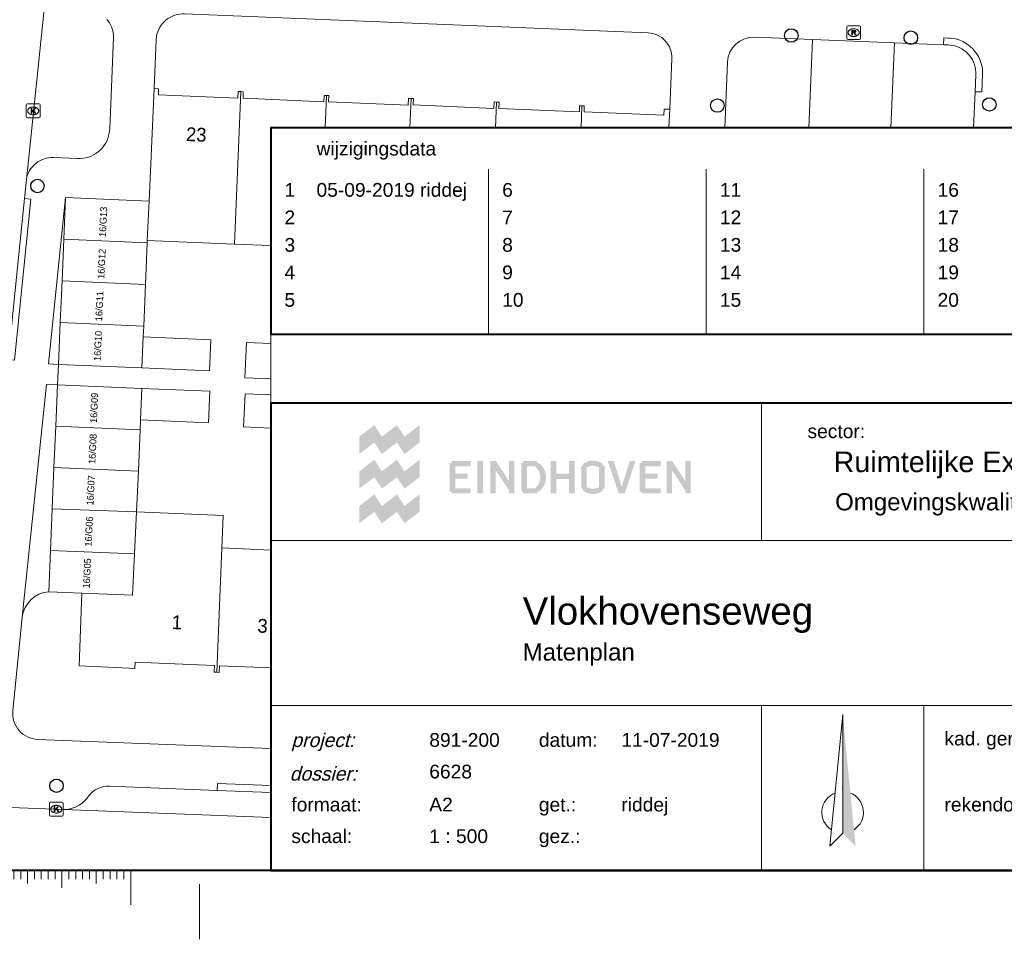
# Model space of a CAD drawing. Header units: metres. Extents: x 161590 to 161951, y 386917 to 387147.
# Tile 11 of 13: x 161822 to 161894, y 386927 to 386993. Entities that reach past the tile are written whole.
import ezdxf
from ezdxf.enums import TextEntityAlignment as Align

# ---------------------------------------------------------------- set-up
doc = ezdxf.new("R2010")
doc.units = ezdxf.units.M
doc.header["$MEASUREMENT"] = 0
for name, color, linetype, lineweight, true_color in [('Beeldmerk Eindhoven', 7, 'Continuous', 0, 0xe11e1c), ('IMGEO_Boom', 7, 'Continuous', 0, 0x6e2d9b), ('IMGEO_Kolk', 7, 'Continuous', 0, 0x20b2aa), ('IMGEO_Rioolput', 7, 'Continuous', 13, 0x20b2aa)]:
    doc.layers.add(name, color=color, linetype=linetype, lineweight=lineweight, true_color=true_color)
for name, color, linetype, lineweight in [('GB_Kader', 7, 'Continuous', 40), ('GB_Noordpijl', 7, 'Continuous', 0), ('GB_Stempel MPL', 7, 'Continuous', 0), ('GB_Stempel TEK', 7, 'Continuous', 0), ('GB_Vouwlijn', 7, 'Continuous', 0), ('GB_Wijzigingsbalk', 7, 'Continuous', 0), ('IMGEO_Pand', 7, 'Continuous', 0), ('IMGEO_Pand_nummerreeks', 7, 'Continuous', 0), ('IMGEO_Parkeervlak_open', 7, 'Continuous', 0), ('IMGEO_Rijbaan_lokaal_open', 7, 'Continuous', 0), ('IMGEO_Voetpad_open', 7, 'Continuous', 0)]:
    doc.layers.add(name, color=color, linetype=linetype, lineweight=lineweight)
doc.styles.add('GB-Tekst_Bouwplan', font='arial.shx', dxfattribs={"oblique": 15, "height": 1.1})
doc.styles.add('GB-Tekst_Leeg', font='arial.shx', dxfattribs={"height": 1.1})
doc.styles.add('IMGeo', font='txt', dxfattribs={"height": 1})
doc.styles.add('Style-Arial', font='arial.ttf')

# ---------------------------------------------------------------- blocks, each defined once
blk = doc.blocks.new('VOUWLN')
at = {"layer": 'GB_Vouwlijn', "color": 7, "linetype": 'Continuous', "lineweight": 0}
blk.add_line((-0.03699999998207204, -4.016999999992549), (-0.03699999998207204, -8.01699999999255), dxfattribs=at)
blk = doc.blocks.new('MAATLN')
at = {"layer": 'GB_Kader', "color": 7, "linetype": 'Continuous', "lineweight": 13}
for p, q in [((-260.0369999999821, 0), (-260.0369999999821, -2.5)), ((-255.0369999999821, 0), (-255.0369999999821, -1.25)), ((-250.0369999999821, 0), (-250.0369999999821, -1.25)), ((-245.0369999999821, 0), (-245.0369999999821, -1.25)), ((-240.0369999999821, 0), (-240.0369999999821, -1.25)), ((-235.0369999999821, 0), (-235.0369999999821, -1.711999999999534)), ((-230.0369999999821, 0), (-230.0369999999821, -1.25)), ((-225.0369999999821, 0), (-225.0369999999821, -1.25)), ((-220.0369999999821, 0), (-220.0369999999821, -1.25)), ((-215.0369999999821, 0), (-215.0369999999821, -1.25)), ((-210.0369999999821, 0), (-210.0369999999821, -2.5))]:
    blk.add_line(p, q, dxfattribs=at)
at = {"layer": 'GB_Kader', "color": 7, "linetype": 'Continuous', "lineweight": 0}
for p, q in [((-259.5369999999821, 0), (-259.5369999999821, -0.625)), ((-259.0369999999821, 0), (-259.0369999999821, -0.625)), ((-258.5369999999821, 0), (-258.5369999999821, -0.625)), ((-258.0369999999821, 0), (-258.0369999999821, -0.625)), ((-257.5369999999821, 0), (-257.5369999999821, -0.9479999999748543)), ((-257.0369999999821, 0), (-257.0369999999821, -0.625)), ((-256.5369999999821, 0), (-256.5369999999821, -0.625)), ((-256.0369999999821, 0), (-256.0369999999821, -0.625)), ((-255.5369999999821, 0), (-255.5369999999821, -0.625)), ((-254.5369999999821, 0), (-254.5369999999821, -0.625)), ((-254.0369999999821, 0), (-254.0369999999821, -0.625)), ((-253.5369999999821, 0), (-253.5369999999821, -0.625)), ((-253.0369999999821, 0), (-253.0369999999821, -0.625)), ((-252.5369999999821, 0), (-252.5369999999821, -0.9479999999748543)), ((-252.0369999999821, 0), (-252.0369999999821, -0.625)), ((-251.5369999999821, 0), (-251.5369999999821, -0.625)), ((-251.0369999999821, 0), (-251.0369999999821, -0.625)), ((-250.5369999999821, 0), (-250.5369999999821, -0.625)), ((-249.5369999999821, 0), (-249.5369999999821, -0.625)), ((-249.0369999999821, 0), (-249.0369999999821, -0.625)), ((-248.5369999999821, 0), (-248.5369999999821, -0.625)), ((-248.0369999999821, 0), (-248.0369999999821, -0.625)), ((-247.5369999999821, 0), (-247.5369999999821, -0.9479999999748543)), ((-247.0369999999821, 0), (-247.0369999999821, -0.625)), ((-246.5369999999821, 0), (-246.5369999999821, -0.625)), ((-246.0369999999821, 0), (-246.0369999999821, -0.625)), ((-245.5369999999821, 0), (-245.5369999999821, -0.625)), ((-244.5369999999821, 0), (-244.5369999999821, -0.625)), ((-244.0369999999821, 0), (-244.0369999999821, -0.625)), ((-243.5369999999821, 0), (-243.5369999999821, -0.625)), ((-243.0369999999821, 0), (-243.0369999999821, -0.625)), ((-242.5369999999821, 0), (-242.5369999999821, -0.9479999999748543)), ((-242.0369999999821, 0), (-242.0369999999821, -0.625)), ((-241.5369999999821, 0), (-241.5369999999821, -0.625)), ((-241.0369999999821, 0), (-241.0369999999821, -0.625)), ((-240.5369999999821, 0), (-240.5369999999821, -0.625)), ((-239.5369999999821, 0), (-239.5369999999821, -0.625)), ((-239.0369999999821, 0), (-239.0369999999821, -0.625)), ((-238.5369999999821, 0), (-238.5369999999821, -0.625)), ((-238.0369999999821, 0), (-238.0369999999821, -0.625)), ((-237.5369999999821, 0), (-237.5369999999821, -0.9479999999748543)), ((-237.0369999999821, 0), (-237.0369999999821, -0.625)), ((-236.5369999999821, 0), (-236.5369999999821, -0.625)), ((-236.0369999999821, 0), (-236.0369999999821, -0.625)), ((-235.5369999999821, 0), (-235.5369999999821, -0.625)), ((-234.5369999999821, 0), (-234.5369999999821, -0.625)), ((-234.0369999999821, 0), (-234.0369999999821, -0.625)), ((-233.5369999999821, 0), (-233.5369999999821, -0.625)), ((-233.0369999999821, 0), (-233.0369999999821, -0.625)), ((-232.5369999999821, 0), (-232.5369999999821, -0.9479999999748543)), ((-232.0369999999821, 0), (-232.0369999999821, -0.625)), ((-231.5369999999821, 0), (-231.5369999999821, -0.625)), ((-231.0369999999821, 0), (-231.0369999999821, -0.625)), ((-230.5369999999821, 0), (-230.5369999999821, -0.625)), ((-229.5369999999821, 0), (-229.5369999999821, -0.625)), ((-229.0369999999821, 0), (-229.0369999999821, -0.625)), ((-228.5369999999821, 0), (-228.5369999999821, -0.625)), ((-228.0369999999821, 0), (-228.0369999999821, -0.625)), ((-227.5369999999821, 0), (-227.5369999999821, -0.9479999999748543)), ((-227.0369999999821, 0), (-227.0369999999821, -0.625)), ((-226.5369999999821, 0), (-226.5369999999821, -0.625)), ((-226.0369999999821, 0), (-226.0369999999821, -0.625)), ((-225.5369999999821, 0), (-225.5369999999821, -0.625)), ((-224.5369999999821, 0), (-224.5369999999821, -0.625)), ((-224.0369999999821, 0), (-224.0369999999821, -0.625)), ((-223.5369999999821, 0), (-223.5369999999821, -0.625)), ((-223.0369999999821, 0), (-223.0369999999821, -0.625)), ((-222.5369999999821, 0), (-222.5369999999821, -0.9479999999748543)), ((-222.0369999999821, 0), (-222.0369999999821, -0.625)), ((-221.5369999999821, 0), (-221.5369999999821, -0.625)), ((-221.0369999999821, 0), (-221.0369999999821, -0.625)), ((-220.5369999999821, 0), (-220.5369999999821, -0.625)), ((-219.5369999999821, 0), (-219.5369999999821, -0.625)), ((-219.0369999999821, 0), (-219.0369999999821, -0.625)), ((-218.5369999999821, 0), (-218.5369999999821, -0.625)), ((-218.0369999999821, 0), (-218.0369999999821, -0.625)), ((-217.5369999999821, 0), (-217.5369999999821, -0.9479999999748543)), ((-217.0369999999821, 0), (-217.0369999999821, -0.625)), ((-216.5369999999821, 0), (-216.5369999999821, -0.625)), ((-216.0369999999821, 0), (-216.0369999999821, -0.625)), ((-215.5369999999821, 0), (-215.5369999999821, -0.625)), ((-214.5369999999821, 0), (-214.5369999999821, -0.625)), ((-214.0369999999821, 0), (-214.0369999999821, -0.625)), ((-213.5369999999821, 0), (-213.5369999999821, -0.625)), ((-213.0369999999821, 0), (-213.0369999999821, -0.625)), ((-212.5369999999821, 0), (-212.5369999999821, -0.9479999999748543)), ((-212.0369999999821, 0), (-212.0369999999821, -0.625)), ((-211.5369999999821, 0), (-211.5369999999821, -0.625)), ((-211.0369999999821, 0), (-211.0369999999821, -0.625)), ((-210.5369999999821, 0), (-210.5369999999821, -0.625))]:
    blk.add_line(p, q, dxfattribs=at)
blk = doc.blocks.new('NRDNEW')
at = {"layer": 'GB_Noordpijl', "color": 7, "linetype": 'Continuous', "lineweight": 0, "flags": 128}
blk.add_lwpolyline([(-0.9377634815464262, -4.222879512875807), (-0.001063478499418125, 5.346470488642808), (0.0008365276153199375, -3.283329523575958), (-0.9377634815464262, -4.222879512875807)], close=True, dxfattribs=at)
at = {"layer": 'GB_Noordpijl', "color": 7, "linetype": 'Continuous', "lineweight": 0}
for start, end in [(111.5651111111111, 237.2544527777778), (303.195225, 68.03933611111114)]:
    blk.add_arc((-0.003630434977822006, -1.766376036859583), 1.510766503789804, start, end, dxfattribs=at)
for points in [[(0.0008365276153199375, -3.283329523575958), (0.9394365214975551, -4.221929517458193), (-0.001063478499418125, 5.346470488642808)], [(-0.0009999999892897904, 5.347000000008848), (0.001000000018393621, -3.282999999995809), (0.9395000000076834, -4.221499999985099)]]:
    blk.add_solid(points, dxfattribs=at)
blk = doc.blocks.new('bgt_boom')
at = {"layer": 'IMGEO_Boom', "color": 7, "lineweight": 30}
blk.add_circle((0, 0), 0.4892301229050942, dxfattribs=at)
blk = doc.blocks.new('*U21')
at = {"layer": 'IMGEO_Rioolput', "linetype": 'Continuous', "lineweight": 0}
for points in [[(1.128518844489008, -0.2566828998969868), (0.8798181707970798, 0.2407184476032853), (0.2299625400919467, -0.08420936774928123), (0.208246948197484, -0.04077818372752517, -0.2804733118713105), (0.2344695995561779, 0.205781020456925), (0.6217815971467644, 0.7567915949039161), (0.3423783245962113, 1.315598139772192), (-0.03248920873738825, 0.8032137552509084, 0.1956353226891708), (-0.1071592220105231, 0.4452575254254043, 0.3316746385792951), (-0.6709209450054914, 0.6410504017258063, 0.461296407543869), (-0.9685141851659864, -0.04185599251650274), (-0.4714811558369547, -1.056682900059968)], [(-0.07186614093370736, -0.2351237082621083), (-0.1754874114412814, -0.0278811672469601, 0.03578217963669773), (-0.2458724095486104, 0.07103162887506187, 0.8617605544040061), (-0.5495531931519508, -0.06887293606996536, 0.07071764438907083), (-0.5047583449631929, -0.1816588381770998), (-0.3967939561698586, -0.3975876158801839)]]:
    blk.add_hatch(color=7, dxfattribs=at).paths.add_polyline_path(points, flags=16)
at = {"layer": 'IMGEO_Rioolput', "color": 7, "linetype": 'Continuous', "lineweight": 0, "flags": 128}
blk.add_lwpolyline([(2.705535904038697, -1.149838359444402), (-0.7031670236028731, -2.854189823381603, -0.3984331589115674), (-1.149568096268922, -2.705389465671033), (-2.853919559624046, 0.7033134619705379, -0.3984331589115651), (-2.705119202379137, 1.149714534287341), (0.7035837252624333, 2.854065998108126, -0.3984331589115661), (1.149984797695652, 2.705265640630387), (2.854336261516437, -0.7034372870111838, -0.3984331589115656), (2.705535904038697, -1.149838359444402)], format="xyb", close=True, dxfattribs=at)
at = {"layer": 'IMGEO_Rioolput', "color": 7, "linetype": 'Continuous', "lineweight": 0}
blk.add_rational_spline([(1.149984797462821, 0.4977340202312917), (1.916283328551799, -1.055189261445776), (0.7944069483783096, -1.608785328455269), (-0.3274694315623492, -2.162381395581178), (-1.093767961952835, -0.6094581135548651), (-1.11873117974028, -0.5595316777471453), (-1.143694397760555, -0.5096052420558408), (-1.915629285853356, 1.054740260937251), (-0.7937529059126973, 1.608336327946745), (0.3281234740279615, 2.161932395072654), (1.100058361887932, 0.5975868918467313), (1.125021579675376, 0.5476604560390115), (1.149984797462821, 0.4977340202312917)], [1, 0.7071067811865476, 1, 0.7071067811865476, 1, 1, 1, 0.7071067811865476, 1, 0.7071067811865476, 1, 1, 1], degree=2, knots=[0, 0, 0, 0.125, 0.125, 0.25, 0.25, 0.5, 0.5, 0.625, 0.625, 0.75, 0.75, 1, 1, 1], dxfattribs=at)
blk = doc.blocks.new('e_bgt_put_inspectie_rioolput')
at = {"layer": 'IMGEO_Rioolput', "color": 7, "linetype": 'Continuous', "lineweight": 0, "flags": 128}
blk.add_lwpolyline([(-0.5005105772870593, -0.426090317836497), (-0.5005105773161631, 0.4260854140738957, -0.3984331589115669), (-0.4261103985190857, 0.5004855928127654), (0.4260653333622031, 0.5004855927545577, -0.3984331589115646), (0.5004655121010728, 0.4260854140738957), (0.5004655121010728, -0.426090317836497, -0.3984331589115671), (0.4260653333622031, -0.5004904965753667), (-0.4261103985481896, -0.5004904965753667, -0.3984331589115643), (-0.5005105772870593, -0.426090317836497)], format="xyb", close=True, dxfattribs=at)
at = {"layer": 'IMGEO_Rioolput', "color": 7, "linetype": 'Continuous', "lineweight": 0, "xscale": 0.223606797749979, "yscale": 0.223606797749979, "zscale": 0.223606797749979, "rotation": 243.434948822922}
blk.add_blockref('*U21', (1.068500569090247e-05, 3.302702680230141e-05), dxfattribs=at)
blk = doc.blocks.new('*U19')
at = {"layer": 'IMGEO_Kolk', "linetype": 'Continuous', "lineweight": 0}
blk.add_hatch(color=7, dxfattribs=at).paths.add_polyline_path([(-0.4393314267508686, -1.12118251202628), (-0.6864921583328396, -0.6268610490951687), (-0.08184826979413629, -0.324539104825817), (-0.9457197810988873, -0.1084058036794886), (-1.274750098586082, 0.5496548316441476), (-0.3790811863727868, 0.2673401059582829), (0.3121603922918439, 1.375833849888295), (0.6168042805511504, 0.7665460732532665), (0.1286064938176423, 0.1008579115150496), (0.5247446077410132, -0.02124266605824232), (0.9135078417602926, 0.1731389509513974), (1.160668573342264, -0.321182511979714)], flags=16)
at = {"layer": 'IMGEO_Kolk', "color": 7, "linetype": 'Continuous', "lineweight": 0, "flags": 128}
blk.add_lwpolyline([(2.705346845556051, -1.14966039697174), (-0.70335608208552, -2.854011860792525, -0.3984331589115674), (-1.149757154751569, -2.70521150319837), (-2.854108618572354, 0.7034914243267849, -0.3984331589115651), (-2.705308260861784, 1.149892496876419), (0.7033946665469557, 2.854243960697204, -0.3984331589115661), (1.149795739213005, 2.705443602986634), (2.854147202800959, -0.7032593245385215, -0.3984331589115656), (2.705346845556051, -1.14966039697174)], format="xyb", close=True, dxfattribs=at)
at = {"layer": 'IMGEO_Kolk', "color": 7, "linetype": 'Continuous', "lineweight": 0}
blk.add_rational_spline([(1.149795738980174, 0.4979119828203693), (1.91609426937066, -1.055011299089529), (0.794217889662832, -1.608607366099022), (-0.3276584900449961, -2.162203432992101), (-1.093957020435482, -0.6092801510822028), (-1.118920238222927, -0.5593537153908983), (-1.143883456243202, -0.5094272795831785), (-1.915818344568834, 1.054918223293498), (-0.7939419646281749, 1.608514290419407), (0.3279344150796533, 2.162110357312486), (1.099869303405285, 0.5977648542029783), (1.12483252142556, 0.5478384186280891), (1.149795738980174, 0.4979119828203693)], [1, 0.7071067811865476, 1, 0.7071067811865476, 1, 1, 1, 0.7071067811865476, 1, 0.7071067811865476, 1, 1, 1], degree=2, knots=[0, 0, 0, 0.125, 0.125, 0.25, 0.25, 0.5, 0.5, 0.625, 0.625, 0.75, 0.75, 1, 1, 1], dxfattribs=at)
blk = doc.blocks.new('e_bgt_put_kolk')
at = {"layer": 'IMGEO_Kolk', "color": 7, "linetype": 'Continuous', "lineweight": 0, "flags": 128}
blk.add_lwpolyline([(-0.5005105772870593, -0.426090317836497), (-0.5005105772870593, 0.4260854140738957, -0.3984331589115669), (-0.4261103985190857, 0.5004855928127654), (0.4260653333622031, 0.5004855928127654, -0.3984331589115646), (0.5004655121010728, 0.426085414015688), (0.5004655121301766, -0.426090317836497, -0.3984331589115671), (0.4260653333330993, -0.5004904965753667), (-0.4261103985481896, -0.5004904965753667, -0.3984331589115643), (-0.5005105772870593, -0.426090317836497)], format="xyb", close=True, dxfattribs=at)
at = {"layer": 'IMGEO_Kolk', "color": 7, "linetype": 'Continuous', "lineweight": 0, "xscale": 0.223606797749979, "yscale": 0.223606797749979, "zscale": 0.223606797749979, "rotation": 243.434948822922}
blk.add_blockref('*U19', (-4.381334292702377e-05, 1.301156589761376e-05), dxfattribs=at)
blk = doc.blocks.new('MPLHFD')
at = {"layer": 'Beeldmerk Eindhoven', "true_color": 0xee2d24}
for points in [[(-88.55796660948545, 30.29070880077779), (-88.55796660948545, 31.55067835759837), (-88.55796660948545, 31.55071641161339), (-87.46231443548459, 32.39072148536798), (-86.91445029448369, 31.55071641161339), (-85.81879812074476, 32.39072148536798), (-85.27101008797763, 31.55071641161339), (-84.17535791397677, 32.39072148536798), (-84.17535791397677, 31.1307519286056), (-85.27101008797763, 30.29093712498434), (-85.81879812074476, 31.1307519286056), (-86.91445029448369, 30.29093712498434), (-87.46231443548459, 31.1307519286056)], [(-88.55796660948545, 27.77073163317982), (-88.55796660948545, 29.03066313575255), (-88.55796660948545, 29.0307011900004), (-87.46231443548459, 29.87074431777), (-86.91445029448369, 29.0307011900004), (-85.81879812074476, 29.87074431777), (-85.27101008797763, 29.0307011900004), (-84.17535791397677, 29.87074431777), (-84.17535791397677, 28.61073670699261), (-85.27101008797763, 27.77095995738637), (-85.81879812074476, 28.61073670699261), (-86.91445029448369, 27.77095995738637), (-87.46231443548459, 28.61073670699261)], [(-81.84173142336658, 27.42482032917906), (-81.84173142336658, 27.56014052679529), (-81.97705162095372, 27.56014052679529), (-81.97705162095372, 29.63770132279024), (-81.84173142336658, 29.63770132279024), (-81.84173142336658, 29.77305957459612), (-80.46120664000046, 29.77305957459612), (-80.46120664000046, 29.39407930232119), (-81.57101492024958, 29.39407930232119), (-81.57101492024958, 28.85945797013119), (-80.68793266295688, 28.85945797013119), (-80.68793266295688, 28.48721326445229), (-81.57101492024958, 28.48721326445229), (-81.57101492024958, 27.80376254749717), (-80.46120664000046, 27.80376254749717), (-80.46120664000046, 27.42482032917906)], [(-79.02230694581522, 27.42482032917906), (-79.02230694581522, 29.77305957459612), (-78.61961900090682, 29.77305957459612), (-77.66880053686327, 28.32822344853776), (-77.66880053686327, 29.77305957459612), (-77.28312275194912, 29.77305957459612), (-77.28312275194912, 27.42482032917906), (-77.66880053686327, 27.42482032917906), (-77.66880053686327, 27.65147024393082), (-78.63651499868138, 29.11662723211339), (-78.63651499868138, 27.42482032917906)], [(-74.63657781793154, 27.42482032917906), (-74.63657781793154, 29.77305957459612), (-74.23054111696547, 29.77305957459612), (-74.23054111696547, 28.85607115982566), (-73.3034683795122, 28.85607115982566), (-73.3034683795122, 29.77305957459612), (-72.89743167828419, 29.77305957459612), (-72.89743167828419, 27.42482032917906), (-73.3034683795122, 27.42482032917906), (-73.3034683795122, 28.47709088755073), (-74.23054111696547, 28.47709088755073), (-74.23054111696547, 27.42482032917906)], [(-69.68825763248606, 27.40107460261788), (-70.4833589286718, 29.77305957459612), (-70.05700136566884, 29.77305957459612), (-69.4716539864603, 27.91876188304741), (-68.88295785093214, 29.77305957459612), (-68.47007142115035, 29.77305957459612), (-69.26524882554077, 27.40107460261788), (-69.4750027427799, 27.46538594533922)], [(-68.02286023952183, 27.42482032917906), (-68.02286023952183, 27.56014052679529), (-68.15818043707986, 27.56014052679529), (-68.15818043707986, 29.63770132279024), (-68.02286023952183, 29.63770132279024), (-68.02286023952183, 29.77305957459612), (-66.64233545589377, 29.77305957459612), (-66.64233545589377, 29.39407930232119), (-67.7521437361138, 29.39407930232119), (-67.7521437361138, 28.85945797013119), (-66.86898537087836, 28.85945797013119), (-66.86898537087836, 28.48721326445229), (-67.7521437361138, 28.48721326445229), (-67.7521437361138, 27.80376254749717), (-66.64233545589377, 27.80376254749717), (-66.64233545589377, 27.42482032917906)], [(-66.20638827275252, 27.42482032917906), (-66.20638827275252, 29.77305957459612), (-65.80370032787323, 29.77305957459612), (-64.85288186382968, 28.32822344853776), (-64.85288186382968, 29.77305957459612), (-64.46724213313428, 29.77305957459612), (-64.46724213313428, 27.42482032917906), (-64.85288186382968, 27.42482032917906), (-64.85288186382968, 27.65147024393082), (-65.82059632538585, 29.11662723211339), (-65.82059632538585, 27.42482032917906)], [(-88.55796660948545, 25.25071641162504), (-88.55796660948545, 26.51068596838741), (-88.55796660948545, 26.51076207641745), (-87.46231443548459, 27.35069104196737), (-86.91445029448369, 26.51076207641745), (-85.81879812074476, 27.35069104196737), (-85.27101008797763, 26.51076207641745), (-84.17535791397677, 27.35069104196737), (-84.17535791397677, 26.09072148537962), (-85.27101008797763, 25.25086862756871), (-85.81879812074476, 26.09072148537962), (-86.91445029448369, 25.25086862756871), (-87.46231443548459, 26.09072148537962)]]:
    blk.add_hatch(color=20, dxfattribs=at).paths.add_polyline_path(points)
h = blk.add_hatch(color=20, dxfattribs=at)
edge = h.paths.add_edge_path()
edge.add_arc((-76.18340428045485, 28.64573242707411), 1.199164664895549, 357.763699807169, 415.813866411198)
edge.add_line((-75.5096138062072, 29.63770132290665), (-75.64493400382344, 29.63770132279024))
edge.add_line((-75.64493400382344, 29.63770132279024), (-75.64493400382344, 29.77305957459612))
edge.add_line((-75.64493400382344, 29.77305957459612), (-76.63974294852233, 29.77305957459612))
edge.add_line((-76.63974294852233, 29.77305957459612), (-76.63974294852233, 29.63770132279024))
edge.add_line((-76.63974294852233, 29.63770132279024), (-76.77506314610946, 29.63770132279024))
edge.add_line((-76.77506314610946, 29.63770132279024), (-76.77506314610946, 27.56014052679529))
edge.add_line((-76.77506314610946, 27.56014052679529), (-76.63974294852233, 27.56014052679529))
edge.add_line((-76.63974294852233, 27.56014052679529), (-76.63974294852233, 27.42482032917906))
edge.add_line((-76.63974294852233, 27.42482032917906), (-76.36902644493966, 27.42482032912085))
edge.add_line((-76.36902644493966, 27.42482032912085), (-76.36902644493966, 27.80376254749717))
edge.add_line((-76.36902644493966, 27.80376254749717), (-76.36902644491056, 29.39407930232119))
edge.add_line((-76.36902644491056, 29.39407930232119), (-75.79722630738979, 29.39407930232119))
edge.add_spline(control_points=[(-75.79722630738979, 29.39407930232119), (-75.56372666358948, 29.20795694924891), (-75.39796322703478, 28.98465579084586), (-75.39796322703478, 28.59893995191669)], knot_values=[0, 0, 0, 0, 1, 1, 1, 1], degree=3, periodic=0)
edge.add_spline(control_points=[(-75.39796322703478, 28.59893995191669), (-75.39796322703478, 28.20979924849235), (-75.56372666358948, 27.98649809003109), (-75.79722630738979, 27.80376254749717)], knot_values=[0, 0, 0, 0, 1, 1, 1, 1], degree=3, periodic=0)
edge.add_line((-75.79722630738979, 27.80376254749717), (-76.36902644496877, 27.80376254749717))
edge.add_line((-76.36902644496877, 27.80376254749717), (-76.36902644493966, 27.42482032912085))
edge.add_line((-76.36902644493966, 27.42482032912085), (-75.64493400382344, 27.42482032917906))
edge.add_line((-75.64493400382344, 27.42482032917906), (-75.64493400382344, 27.56014052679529))
edge.add_line((-75.64493400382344, 27.56014052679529), (-75.5096138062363, 27.56014052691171))
edge.add_arc((-76.18342983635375, 28.55212404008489), 1.199191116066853, 304.1867512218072, 362.2373714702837)
h = blk.add_hatch(color=20, dxfattribs=at)
edge = h.paths.add_edge_path(flags=16)
edge.add_line((-72.01252282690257, 27.46826755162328), (-72.01252282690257, 27.87819626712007))
edge.add_line((-72.01252282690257, 27.87819626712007), (-72.01252282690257, 29.31625877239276))
edge.add_spline(control_points=[(-72.01252282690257, 29.31625877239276), (-71.88740111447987, 29.38391887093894), (-71.73510881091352, 29.42790935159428), (-71.56934537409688, 29.42790935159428), (-71.40350582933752, 29.42790935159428), (-71.25463839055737, 29.38391887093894), (-71.12601570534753, 29.31625877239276)], knot_values=[0, 0, 0, 0, 0.5000000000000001, 0.5000000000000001, 0.5000000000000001, 1, 1, 1, 1], degree=3, periodic=0)
edge.add_line((-71.12601570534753, 29.31625877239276), (-71.12601570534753, 27.87819626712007))
edge.add_arc((-71.56926926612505, 28.73111095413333), 0.9612165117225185, 242.5394282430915, 297.46057175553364, ccw=False)
edge.add_line((-72.01252282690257, 27.87819626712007), (-72.01252282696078, 27.46826755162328))
edge.add_line((-72.01252282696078, 27.46826755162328), (-72.01252282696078, 27.46826755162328))
edge.add_arc((-71.57190303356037, 28.56844112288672), 1.185127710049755, 248.1738858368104, 307.2000339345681)
edge.add_line((-70.85537530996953, 27.62445186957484), (-70.85537530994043, 27.75977206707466))
edge.add_line((-70.85537530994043, 27.75977206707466), (-70.71997900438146, 27.75977206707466))
edge.add_line((-70.71997900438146, 27.75977206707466), (-70.71997900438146, 29.4380697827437))
edge.add_line((-70.71997900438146, 29.4380697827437), (-70.85537530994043, 29.4380697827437))
edge.add_line((-70.85537530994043, 29.4380697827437), (-70.85537530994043, 29.57342803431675))
edge.add_spline(control_points=[(-70.85537530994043, 29.57342803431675), (-71.01778999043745, 29.70197461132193), (-71.26141201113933, 29.81366324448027), (-71.56934537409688, 29.81366324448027), (-71.8772026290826, 29.81366324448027), (-72.12082464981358, 29.70197461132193), (-72.2832393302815, 29.57342803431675)], knot_values=[0, 0, 0, 0, 0.5, 0.5, 0.5, 1, 1, 1, 1], degree=3, periodic=0)
edge.add_line((-72.2832393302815, 29.57342803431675), (-72.2832393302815, 29.4380697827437))
edge.add_line((-72.2832393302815, 29.4380697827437), (-72.41855952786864, 29.4380697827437))
edge.add_line((-72.41855952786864, 29.4380697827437), (-72.41855952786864, 27.75977206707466))
edge.add_line((-72.41855952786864, 27.75977206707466), (-72.2832393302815, 27.75977206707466))
edge.add_line((-72.2832393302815, 27.75977206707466), (-72.2832393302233, 27.62445186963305))
edge.add_arc((-71.60194701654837, 28.49263499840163), 1.103585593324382, 231.8775379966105, 248.1586370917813)
at = {"layer": 'Beeldmerk Eindhoven', "color": 20, "true_color": 0xee2d24, "extrusion": (0, 0, -1)}
blk.add_solid([(79.9788715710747, 29.77305957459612), (79.9788715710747, 27.42482032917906), (79.57283487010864, 29.77305957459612), (79.57283487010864, 27.42482032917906)], dxfattribs=at)
at = {"layer": 'GB_Stempel MPL', "linetype": 'Continuous', "lineweight": 0}
for p, q in [((-59.29880578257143, 24.00333659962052), (-59.29880578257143, 34.00208273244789)), ((-94.99915700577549, 24.00333659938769), (0.0008430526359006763, 24.00333659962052))]:
    blk.add_line(p, q, dxfattribs=at)
at = {"layer": 'GB_Stempel MPL', "color": 7, "linetype": 'Continuous', "lineweight": 0}
for p, q in [((-95.00012973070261, 11.9989729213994), (-0.0001297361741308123, 11.99999999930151)), ((-23.43812973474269, 11.99974660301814), (-23.43799972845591, -0.02525339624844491))]:
    blk.add_line(p, q, dxfattribs=at)
at = {"layer": 'GB_Stempel MPL', "color": 7, "linetype": 'Continuous', "lineweight": 40, "flags": 128}
blk.add_lwpolyline([(-0.0003675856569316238, 33.99999999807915), (-95.00036758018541, 33.99897291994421), (-94.99999999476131, -0.001027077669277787), (0, 0), (-0.0003675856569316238, 33.99999999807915)], close=True, dxfattribs=at)
at = {"layer": 'GB_Stempel MPL', "color": 7, "linetype": 'Continuous', "lineweight": 0, "flags": 128}
blk.add_lwpolyline([(-59.30012973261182, 11.99935888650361), (-47.50012973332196, 11.9994864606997), (-47.49999999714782, -0.0005135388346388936), (-59.29999999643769, -0.0006411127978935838), (-59.30012973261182, 11.99935888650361)], close=True, dxfattribs=at)
at = {"layer": 'GB_Stempel MPL', "color": 7, "linetype": 'Continuous', "lineweight": 0}
blk.add_point((-53.39998302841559, 5.99927815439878), dxfattribs=at)
at = {"layer": 'GB_Stempel MPL', "linetype": 'Continuous', "lineweight": 0}
for s, height, style, p in [('sector:', 1, 'Style-Arial', (-55.96022998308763, 31.44763925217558)), ('Ruimtelijke Expertise', 1.5, 'GB-Tekst_Bouwplan', (-54.06794209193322, 28.97254330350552)), ('Omgevingskwaliteit - Team matenplannen', 1.250000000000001, 'GB-Tekst_Bouwplan', (-53.94951690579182, 26.19083400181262))]:
    blk.add_text(s, height=height, dxfattribs=dict(at, style=style)).set_placement(p)
at = {"layer": 'GB_Stempel MPL', "linetype": 'Continuous', "lineweight": 0, "style": 'Style-Arial'}
blk.add_text('Matenplan', height=1.249997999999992, rotation=359.9979876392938, dxfattribs=at).set_placement((-76.67444328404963, 15.26823776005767))
at = {"layer": 'GB_Stempel MPL', "color": 7, "linetype": 'Continuous', "lineweight": 0}
for s, height, style, p in [('kad. gemeente:', 1.000002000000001, 'Style-Arial', (-45.99910379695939, 9.6005036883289)), ('Woensel M', 1.000002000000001, 'GB-Tekst_Leeg', (-34.99910379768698, 9.600622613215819)), ('.', 1.000002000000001, 'Style-Arial', (-34.99907785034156, 7.200622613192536)), ('rekendossier:', 1.000002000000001, 'Style-Arial', (-45.99905190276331, 4.800503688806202)), ('MPLR-20190008', 0.9999990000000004, 'GB-Tekst_Leeg', (-34.99905190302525, 4.800621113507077)), ('.', 1.000002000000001, 'Style-Arial', (-34.99902595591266, 2.400622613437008))]:
    blk.add_text(s, height=height, rotation=0.000619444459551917, dxfattribs=dict(at, style=style)).set_placement(p, align=Align.MIDDLE_LEFT)
at = {"layer": 'GB_Stempel MPL', "color": 7, "linetype": 'Continuous', "lineweight": 0, "style": 'Style-Arial', "width": 0.8749999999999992}
blk.add_attdef('DOCUMENTCODE', text='', height=1.999999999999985, rotation=0.0006194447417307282, dxfattribs=at).set_placement((-20.10228038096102, 6.000565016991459), align=Align.MIDDLE_LEFT)
at = {"layer": 'GB_Stempel TEK', "linetype": 'Continuous', "lineweight": 0}
for s, height, style, p in [('datum:', 0.9999999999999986, 'Style-Arial', (-75.49877466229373, 9.49851136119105)), ('documentcode:', 1.000001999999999, 'Style-Arial', (-20.10228038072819, 9.602092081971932)), ('891-200', 1.000001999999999, 'GB-Tekst_Leeg', (-83.46761398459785, 9.498750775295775)), ('6628', 1.000001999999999, 'GB-Tekst_Leeg', (-83.46761398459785, 7.198363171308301)), ('formaat:', 1.000001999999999, 'Style-Arial', (-93.49885767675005, 4.798811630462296)), ('get.:', 1.000001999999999, 'Style-Arial', (-75.49885768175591, 4.798384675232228)), ('schaal:', 1.000001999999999, 'Style-Arial', (-93.49844068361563, 2.499438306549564)), ('1 : 500   ', 0.9999989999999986, 'Style-Arial', (-83.46702598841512, 2.499262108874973)), ('model M', 1.000001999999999, 'Style-Arial', (-20.10228038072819, 2.401092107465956)), ('|  sequence:', 1.000001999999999, 'Style-Arial', (-13.53649883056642, 2.401092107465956)), ('gez.:', 1.000001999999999, 'Style-Arial', (-75.4989407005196, 2.498511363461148))]:
    blk.add_text(s, height=height, rotation=359.9986409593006, dxfattribs=dict(at, style=style)).set_placement(p, align=Align.MIDDLE_LEFT)
at = {"layer": 'GB_Stempel TEK', "linetype": 'Continuous', "lineweight": 0, "char_height": 1.000001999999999, "attachment_point": 4, "rotation": 359.9986409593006, "line_spacing_factor": 0.6, "style": 'GB-Tekst_Bouwplan'}
for s, insert in [('\\fArial|b0|i0|c00|p39;project:', (-93.49877861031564, 9.332271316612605)), ('\\fArial|b0|i0|c00|p39; dossier:', (-94.00780390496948, 7.031883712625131))]:
    blk.add_mtext(s, dxfattribs=dict(at, insert=insert))
at = {"layer": 'GB_Stempel TEK', "linetype": 'Continuous', "lineweight": 0}
for tag, style, p in [('MPLHFD_5846', 'GB-Tekst_Leeg', (-69.49877466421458, 9.49836754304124)), ('MPLHFD_5845', 'Style-Arial', (-83.46761982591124, 4.798635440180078)), ('MPLHFD_5847', 'GB-Tekst_Leeg', (-69.4988576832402, 4.798240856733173))]:
    blk.add_attdef(tag, text='', height=0.9999989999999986, rotation=359.9986409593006, dxfattribs=dict(at, style=style)).set_placement(p, align=Align.MIDDLE_LEFT)
at = {"layer": 'GB_Stempel TEK', "linetype": 'Continuous', "lineweight": 0, "style": 'Style-Arial'}
blk.add_attdef('SEQUENCE', text='', height=0.9999990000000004, dxfattribs=at).set_placement((-4.311102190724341, 2.401092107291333), align=Align.MIDDLE_LEFT)
at = {"layer": 'GB_Stempel TEK', "color": 7, "linetype": 'Continuous', "lineweight": 0, "style": 'Style-Arial'}
blk.add_attdef('OMSCHRIJVING', (0, 0), '', height=1.999997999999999, rotation=359.9999999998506, dxfattribs=at)

msp = doc.modelspace()

# ---------------------------------------------------------------- linework, layer by layer
at = {"layer": 'GB_Kader', "color": 7, "linetype": 'Continuous', "lineweight": 40, "flags": 128}
msp.add_lwpolyline([(161935.7449240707, 386931.5938414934), (161648.7449240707, 386931.5938414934), (161648.7449240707, 387131.5938414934), (161935.7449240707, 387131.5938414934), (161935.7449240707, 386931.5938414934)], dxfattribs=at)
at = {"layer": 'GB_Kader', "color": 7, "linetype": 'Continuous', "lineweight": 13, "flags": 128}
msp.add_lwpolyline([(161935.7449240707, 386985.5938414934), (161840.7449240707, 386985.5938414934), (161840.7449240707, 386931.5938414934)], dxfattribs=at)
at = {"layer": 'GB_Wijzigingsbalk', "color": 7, "linetype": 'Continuous', "lineweight": 0}
for p, q in [((161856.5775024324, 386970.5929856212), (161856.5773726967, 386982.5929856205)), ((161872.4115024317, 386970.5931568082), (161872.4113726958, 386982.5931568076)), ((161888.2443726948, 386982.5933279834), (161888.2445024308, 386970.5933279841))]:
    msp.add_line(p, q, dxfattribs=at)
at = {"layer": 'GB_Wijzigingsbalk', "color": 7, "linetype": 'Continuous', "lineweight": 40, "flags": 128}
msp.add_lwpolyline([(161935.744340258, 386985.5938415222), (161840.7443402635, 386985.5928144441), (161840.7445024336, 386970.5928144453), (161935.7445024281, 386970.5938415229), (161935.744340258, 386985.5938415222)], close=True, dxfattribs=at)
at = {"layer": 'IMGEO_Kolk', "color": 7, "linetype": 'Continuous', "lineweight": 0, "flags": 128}
msp.add_lwpolyline([(161879.3859878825, 386985.5938414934), (161880.3119670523, 386985.5938414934, 0.127551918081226), (161880.2750653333, 386985.6044855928), (161879.4228896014, 386985.6044855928, 0.1275519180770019), (161879.3859878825, 386985.5938414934)], format="xyb", close=True, dxfattribs=at)
at = {"layer": 'IMGEO_Pand', "color": 7, "linetype": 'Continuous', "lineweight": 13, "flags": 128}
for points in [[(161831.916, 386980.276), (161832.261, 386988.454)], [(161832.261, 386988.454), (161832.595, 386988.44), (161832.577, 386988.013), (161838.362, 386987.769), (161838.382, 386988.249), (161838.565, 386988.241)], [(161838.099, 386977.154), (161838.565, 386988.241)], [(161838.565, 386988.241), (161838.752, 386988.233), (161838.732, 386987.75), (161844.614, 386987.501), (161844.634, 386987.963), (161844.8, 386987.956)], [(161844.8, 386987.956), (161844.7006506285, 386985.5938414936)], [(161844.8, 386987.956), (161844.963, 386987.949), (161844.944, 386987.501), (161850.74, 386987.257), (161850.76, 386987.751), (161850.948, 386987.743)], [(161850.948, 386987.743), (161850.8575933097, 386985.5938414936)], [(161850.948, 386987.743), (161851.135, 386987.735), (161851.115, 386987.267), (161856.966, 386987.021), (161856.986, 386987.484), (161857.17, 386987.477)], [(161857.17, 386987.477), (161857.0906558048, 386985.5938414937)], [(161863.38, 386987.201), (161863.212, 386987.208), (161863.193, 386986.769), (161857.337, 386987.016), (161857.356, 386987.469), (161857.17, 386987.477)], [(161863.3124880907, 386985.5938414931), (161863.38, 386987.201)], [(161863.38, 386987.201), (161863.551, 386987.193), (161863.533, 386986.763), (161869.344, 386986.518), (161869.363, 386986.974), (161869.762, 386986.958)], [(161869.762, 386986.958), (161869.7045067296, 386985.5938414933)], [(161825.696, 386977.501), (161825.824, 386980.533)], [(161831.916, 386980.276), (161825.824, 386980.533)], [(161831.768, 386977.421), (161831.916, 386980.276)], [(161825.568, 386974.4700000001), (161825.696, 386977.501)], [(161825.696, 386977.501), (161831.761, 386977.245)], [(161831.633, 386974.213), (161831.761, 386977.245)], [(161831.761, 386977.245), (161831.768, 386977.421)], [(161831.768, 386977.421), (161838.099, 386977.154)], [(161838.099, 386977.154), (161840.7449240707, 386977.0424632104)], [(161825.44, 386971.438), (161825.568, 386974.4700000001)], [(161831.633, 386974.213), (161825.568, 386974.4700000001)], [(161831.505, 386971.182), (161831.633, 386974.213)], [(161825.312, 386968.406), (161825.44, 386971.438)], [(161831.505, 386971.182), (161825.44, 386971.438)], [(161831.472, 386970.394), (161831.505, 386971.182)], [(161831.377, 386968.15), (161831.472, 386970.394)], [(161831.377, 386968.15), (161836.294, 386967.943), (161836.388, 386970.188), (161831.472, 386970.394)], [(161840.7449240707, 386969.9274287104), (161838.981, 386970.004), (161838.87, 386967.43), (161840.7449240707, 386967.3487064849)], [(161825.312, 386968.406), (161831.377, 386968.15)], [(161825.11, 386963.905), (161825.237, 386966.914)], [(161831.374, 386966.655), (161825.237, 386966.914)], [(161831.374, 386966.655), (161831.277, 386964.365)], [(161831.277, 386964.365), (161836.223, 386964.156), (161836.32, 386966.446), (161831.374, 386966.655)], [(161840.7449240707, 386966.1849486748), (161838.88, 386966.266), (161838.775, 386963.8500000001), (161840.7449240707, 386963.7645045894)], [(161831.247, 386963.646), (161831.277, 386964.365)], [(161825.11, 386963.905), (161824.983, 386960.897)], [(161831.247, 386963.646), (161825.11, 386963.905)], [(161831.12, 386960.638), (161831.247, 386963.646)], [(161824.983, 386960.897), (161824.856, 386957.888)], [(161831.12, 386960.638), (161824.983, 386960.897)], [(161830.995, 386957.674), (161831.12, 386960.638)], [(161824.856, 386957.888), (161824.729, 386954.88)], [(161830.995, 386957.674), (161824.856, 386957.888)], [(161830.841, 386954.622), (161830.995, 386957.674)], [(161837.184, 386955.051), (161837.28, 386957.409), (161830.995, 386957.674)], [(161824.602, 386951.871), (161824.729, 386954.88)], [(161824.729, 386954.88), (161830.841, 386954.622)], [(161837.184, 386955.051), (161836.818, 386946.012)], [(161840.7449240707, 386954.9006827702), (161837.184, 386955.051)], [(161827.01, 386951.769), (161830.689, 386951.614), (161830.841, 386954.622)], [(161827.01, 386951.769), (161824.602, 386951.871)], [(161836.818, 386946.012), (161836.638, 386946.02), (161836.658, 386946.505), (161830.892, 386946.748), (161830.872, 386946.284), (161830.468, 386946.302), (161826.806, 386946.473), (161827.01, 386951.769)], [(161840.7449240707, 386946.3323018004), (161837.014, 386946.49), (161836.993, 386946.005), (161836.818, 386946.012)]]:
    msp.add_lwpolyline(points, dxfattribs=at)
at = {"layer": 'IMGEO_Parkeervlak_open', "color": 7, "linetype": 'Continuous', "lineweight": 0, "flags": 128}
for points in [[(161824.476, 386996.342), (161823.012, 386982.062)], [(161823.012, 386982.062), (161823.053, 386982.182), (161823.122, 386982.342), (161823.204, 386982.496), (161823.3, 386982.642), (161823.409, 386982.778), (161823.53, 386982.904), (161823.661, 386983.019), (161823.802, 386983.122), (161823.952, 386983.211), (161824.109, 386983.287), (161824.272, 386983.349), (161824.44, 386983.396), (161824.612, 386983.427), (161824.786, 386983.443), (161824.96, 386983.444), (161826.695, 386983.371), (161826.896, 386983.371), (161827.097, 386983.39), (161827.294, 386983.426), (161827.488, 386983.48), (161827.677, 386983.551), (161827.858, 386983.638), (161828.031, 386983.741), (161828.193, 386983.86), (161828.345, 386983.992), (161828.484, 386984.137), (161828.61, 386984.295), (161828.721, 386984.462), (161828.816, 386984.639), (161828.896, 386984.824), (161828.958, 386985.015), (161829.004, 386985.212), (161829.031, 386985.411), (161829.039, 386985.528), (161829.306, 386992.194), (161829.305, 386992.3500000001), (161829.291, 386992.506), (161829.262, 386992.6600000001), (161829.22, 386992.811), (161829.165, 386992.957), (161829.097, 386993.098), (161829.016, 386993.232), (161828.924, 386993.358), (161828.821, 386993.476)], [(161886.105, 386991.79), (161885.8475317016, 386985.5938414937)], [(161889.685, 386991.65), (161886.105, 386991.79)], [(161891.8555104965, 386985.5938414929), (161891.971, 386988.234)]]:
    msp.add_lwpolyline(points, dxfattribs=at)
at = {"layer": 'IMGEO_Rijbaan_lokaal_open', "color": 7, "linetype": 'Continuous', "lineweight": 0, "flags": 128}
for points in [[(161880.153, 386992.025), (161879.8858619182, 386985.5938414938)], [(161822.848, 386980.462), (161823.012, 386982.062)], [(161840.7449240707, 386935.4511416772), (161825.683, 386936.036)]]:
    msp.add_lwpolyline(points, dxfattribs=at)
at = {"layer": 'IMGEO_Voetpad_open', "color": 7, "linetype": 'Continuous', "lineweight": 0, "flags": 128}
for points in [[(161832.261, 386988.454), (161832.403, 386991.992), (161832.409, 386992.071), (161832.433, 386992.248), (161832.473, 386992.423), (161832.528, 386992.593), (161832.598, 386992.757), (161832.683, 386992.915), (161832.781, 386993.064), (161832.893, 386993.204), (161833.016, 386993.333), (161833.15, 386993.451), (161833.295, 386993.556), (161833.448, 386993.649), (161833.609, 386993.727), (161833.776, 386993.79), (161833.948, 386993.838), (161834.124, 386993.871), (161834.302, 386993.887), (161834.481, 386993.888), (161868.193, 386992.507, -0.4149027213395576), (161869.916, 386990.634), (161869.762, 386986.958)], [(161873.7602295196, 386985.5938414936), (161873.966, 386990.38, -0.4129342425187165), (161875.933, 386992.191), (161880.153, 386992.025)], [(161824.602, 386951.871, 0.3598955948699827), (161822.674, 386950.0090000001)], [(161840.7449240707, 386940.4682572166), (161823.789, 386941.135, -0.4319956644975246), (161821.991, 386943.203), (161822.674, 386950.009)], [(161825.683, 386936.0360000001, 0.2314292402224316), (161827.342, 386936.81), (161827.515, 386937.033, -0.2419154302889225), (161829.008, 386937.73), (161836.85, 386937.424)]]:
    msp.add_lwpolyline(points, format="xyb", dxfattribs=at)
for points in [[(161880.153, 386992.025), (161886.105, 386991.79)], [(161891.971, 386988.234), (161892.471, 386988.215), (161892.524, 386989.447), (161892.524, 386989.678), (161892.503, 386989.907), (161892.462, 386990.134), (161892.4, 386990.356), (161892.319, 386990.572), (161892.219, 386990.78), (161892.101, 386990.978), (161891.966, 386991.165), (161891.815, 386991.338), (161891.648, 386991.498), (161891.468, 386991.642), (161891.276, 386991.77), (161891.074, 386991.879), (161890.862, 386991.971), (161890.643, 386992.043), (161890.418, 386992.095), (161890.19, 386992.127), (161890.051, 386992.136), (161889.707, 386992.149), (161889.685, 386991.65)], [(161889.685, 386991.65), (161890.031, 386991.636), (161890.144, 386991.628), (161890.328, 386991.603), (161890.509, 386991.561), (161890.686, 386991.503), (161890.856, 386991.429), (161891.02, 386991.341), (161891.174, 386991.238), (161891.319, 386991.122), (161891.453, 386990.993), (161891.575, 386990.853), (161891.685, 386990.703), (161891.78, 386990.543), (161891.86, 386990.376), (161891.925, 386990.202), (161891.975, 386990.023), (161892.008, 386989.84), (161892.025, 386989.655), (161892.025, 386989.469), (161891.971, 386988.234)], [(161822.848, 386980.462), (161821.648, 386968.754)], [(161821.648, 386968.754), (161822.11, 386968.713), (161823.306, 386980.421), (161822.848, 386980.462)], [(161825.824, 386980.533), (161824.581, 386968.437), (161825.312, 386968.406)], [(161825.237, 386966.914), (161825.312, 386968.406)], [(161822.674, 386950.009), (161824.428, 386966.948), (161825.237, 386966.914)], [(161840.7449240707, 386937.7717255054), (161836.869, 386937.923), (161836.85, 386937.424)], [(161836.85, 386937.424), (161840.7449240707, 386937.2719839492)], [(161820.927, 386933.732), (161821.199, 386936.211), (161825.683, 386936.036)]]:
    msp.add_lwpolyline(points, dxfattribs=at)

# ---------------------------------------------------------------- block references
at = {"layer": 'GB_Kader', "color": 7, "linetype": 'Continuous', "lineweight": 13}
msp.add_blockref('MAATLN', (162040.5969240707, 386931.5938414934), dxfattribs=at)
at = {"layer": 'GB_Noordpijl', "color": 7, "linetype": 'Continuous', "lineweight": 0}
msp.add_blockref('NRDNEW', (161882.3448469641, 386937.5929631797), dxfattribs=at)
at = {"layer": 'GB_Stempel MPL', "color": 7, "linetype": 'Continuous', "lineweight": 0}
ref = msp.add_blockref('MPLHFD', (161935.7449240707, 386931.5938414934), dxfattribs=at)
ref.add_attrib('MPLHFD_5845', 'A2              ', dxfattribs={"layer": 'GB_Stempel TEK', "linetype": 'Continuous', "lineweight": 0, "height": 0.9999989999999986, "rotation": 359.9986409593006, "style": 'Style-Arial'}).set_placement((161852.2773042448, 386936.3924769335), align=Align.MIDDLE_LEFT)
ref.add_attrib('MPLHFD_5846', '11-07-2019', dxfattribs={"layer": 'GB_Stempel TEK', "linetype": 'Continuous', "lineweight": 0, "height": 0.9999989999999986, "rotation": 359.9986409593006, "style": 'GB-Tekst_Leeg'}).set_placement((161866.2461494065, 386941.0922090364), align=Align.MIDDLE_LEFT)
ref.add_attrib('MPLHFD_5847', 'riddej', dxfattribs={"layer": 'GB_Stempel TEK', "linetype": 'Continuous', "lineweight": 0, "height": 0.9999989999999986, "rotation": 359.9986409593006, "style": 'GB-Tekst_Leeg'}).set_placement((161866.2460663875, 386936.3920823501), align=Align.MIDDLE_LEFT)
ref.add_attrib('DOCUMENTCODE', 'MPL-20190008', dxfattribs={"color": 7, "linetype": 'Continuous', "lineweight": 0, "height": 1.999999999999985, "rotation": 0.0006194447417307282, "style": 'Style-Arial', "width": 0.8749999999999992}).set_placement((161915.6426436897, 386937.5944065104), align=Align.MIDDLE_LEFT)
ref.add_attrib('OMSCHRIJVING', 'Vlokhovenseweg', (161859.0697307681, 386949.4730125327), dxfattribs={"layer": 'GB_Stempel TEK', "color": 7, "linetype": 'Continuous', "lineweight": 0, "height": 1.999997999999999, "rotation": 359.9999999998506, "style": 'Style-Arial'})
ref.add_attrib('SEQUENCE', '0', dxfattribs={"layer": 'GB_Stempel TEK', "linetype": 'Continuous', "lineweight": 0, "height": 0.9999990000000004, "style": 'Style-Arial'}).set_placement((161931.43382188, 386933.9949336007), align=Align.MIDDLE_LEFT)
at = {"layer": 'GB_Vouwlijn', "color": 7, "linetype": 'Continuous', "lineweight": 0}
msp.add_blockref('VOUWLN', (161835.5969240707, 386934.6108414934), dxfattribs=at)
at = {"layer": 'IMGEO_Boom', "color": 7, "lineweight": 30}
for p in [(161878.605, 386992.319), (161887.301, 386992.158), (161893.01, 386987.306), (161873.231, 386987.222), (161823.778, 386981.376), (161825.164, 386937.758)]:
    msp.add_blockref('bgt_boom', p, dxfattribs=at)
at = {"layer": 'IMGEO_Kolk', "color": 7, "linetype": 'Continuous', "lineweight": 0}
for p in [(161823.47, 386986.839), (161825.147, 386936.058)]:
    msp.add_blockref('e_bgt_put_kolk', p, dxfattribs=at)
at = {"layer": 'IMGEO_Rioolput', "color": 7, "linetype": 'Continuous', "lineweight": 0}
msp.add_blockref('e_bgt_put_inspectie_rioolput', (161883.14, 386992.53), dxfattribs=at)

# ---------------------------------------------------------------- texts
at = {"layer": 'GB_Wijzigingsbalk', "color": 7, "linetype": 'Continuous', "lineweight": 0, "style": 'Style-Arial'}
for s, height, rotation, p in [('wijzigingsdata', 1.000002, 0.001238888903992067, (161844.0803510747, 386984.0928515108)), ('1    05-09-2019 riddej ', 0.9999990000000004, 0.000619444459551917, (161841.7453889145, 386981.0928247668)), ('6                      ', 0.9999990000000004, 0.000619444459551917, (161857.5783889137, 386981.092995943)), ('11                      ', 0.9999990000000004, 0.000619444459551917, (161873.4123889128, 386981.0931671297)), ('16                      ', 0.9999990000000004, 0.000619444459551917, (161889.2453889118, 386981.0933383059)), ('2                      ', 0.9999990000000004, 0.000619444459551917, (161841.7454105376, 386979.0928247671)), ('7                      ', 0.9999990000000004, 0.000619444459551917, (161857.5784105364, 386979.092995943)), ('12                      ', 0.9999990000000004, 0.000619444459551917, (161873.4124105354, 386979.09316713)), ('17                      ', 0.9999990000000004, 0.000619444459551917, (161889.2454105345, 386979.0933383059)), ('3                      ', 0.9999990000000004, 0.000619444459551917, (161841.7454321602, 386977.0928247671)), ('8                      ', 0.9999990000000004, 0.000619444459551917, (161857.5784321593, 386977.092995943)), ('13                      ', 0.9999990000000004, 0.000619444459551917, (161873.4124321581, 386977.09316713)), ('18                      ', 0.9999990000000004, 0.000619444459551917, (161889.2454321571, 386977.0933383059)), ('4                      ', 0.9999990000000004, 0.000619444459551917, (161841.7454537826, 386975.0928247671)), ('9                      ', 0.9999990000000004, 0.000619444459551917, (161857.5784537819, 386975.0929959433)), ('14                      ', 0.9999990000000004, 0.000619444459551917, (161873.412453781, 386975.09316713)), ('19                      ', 0.9999990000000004, 0.000619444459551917, (161889.2454537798, 386975.0933383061)), ('5                      ', 0.9999990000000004, 0.000619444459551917, (161841.7454754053, 386973.0928247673)), ('10                     ', 0.9999990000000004, 0.000619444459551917, (161857.5784754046, 386973.0929959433)), ('15                      ', 0.9999990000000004, 0.000619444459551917, (161873.4124754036, 386973.0931671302)), ('20                      ', 0.9999990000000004, 0.000619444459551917, (161889.2454754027, 386973.0933383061))]:
    msp.add_text(s, height=height, rotation=rotation, dxfattribs=at).set_placement(p, align=Align.MIDDLE_LEFT)
at = {"layer": 'IMGEO_Pand_nummerreeks', "color": 7, "linetype": 'Continuous', "lineweight": 0, "style": 'IMGeo'}
for s, height, rotation, p in [('23', 0.9999999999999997, 357.6698666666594, (161835.3320808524, 386985.1185635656)), ('16/G13', 0.5, 87.27368900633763, (161828.5537867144, 386978.7678663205)), ('16/G12', 0.5, 87.27368900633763, (161828.4446332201, 386975.7144668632)), ('16/G11', 0.5, 87.27368900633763, (161828.2827188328, 386972.6404830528)), ('16/G10', 0.5, 87.27368900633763, (161828.1733267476, 386969.7451823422)), ('16/G09', 0.5, 87.27368900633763, (161827.8967896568, 386965.2427767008)), ('16/G08', 0.5, 87.27368900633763, (161827.7899256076, 386962.2552722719)), ('16/G07', 0.5, 87.27368900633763, (161827.6538274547, 386959.2422758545)), ('16/G06', 0.5, 87.27368900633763, (161827.5181320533, 386956.2479717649)), ('16/G05', 0.5, 87.27368900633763, (161827.3820704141, 386953.2056367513)), ('1', 1, 357.6232361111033, (161833.9206010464, 386949.6453431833)), ('3', 1, 357.6232361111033, (161840.1523605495, 386949.3864515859))]:
    msp.add_text(s, height=height, rotation=rotation, dxfattribs=at).set_placement(p, align=Align.MIDDLE_CENTER)

doc.saveas('drawing.dxf')
